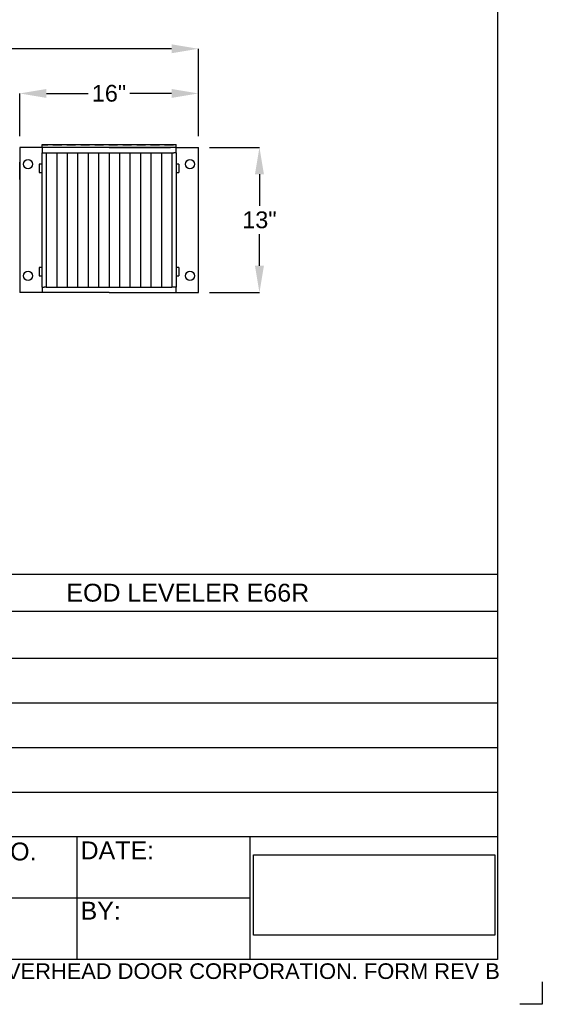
# Model space of a CAD drawing. Extents: x 0 to 17, y 0 to 11.
# Tile 59 of 81: x 14.1 to 17, y 0 to 5.5. Entities that reach past the tile are written whole.
import ezdxf
from ezdxf.enums import TextEntityAlignment as Align

# ---------------------------------------------------------------- set-up
doc = ezdxf.new("R2010")
doc.units = 0
doc.header["$LTSCALE"] = 0.5
doc.header["$MEASUREMENT"] = 0
doc.layers.get('0').update_dxf_attribs({"linetype": 'CONTINUOUS'})
doc.layers.get('DEFPOINTS').update_dxf_attribs({"linetype": 'CONTINUOUS'})
for name, color, linetype in [('BUMPER-LAMINATED', 7, 'CONTINUOUS'), ('E66R', 7, 'CONTINUOUS'), ('NOTES', 2, 'CONTINUOUS'), ('TITLEBLOCK', 7, 'CONTINUOUS')]:
    doc.layers.add(name, color=color, linetype=linetype)
doc.styles.add('Arial', font='arial.ttf', dxfattribs={"height": 0.09375})
doc.styles.add('SLDTEXTSTYLE0', font='TXT', dxfattribs={"width": 0.605})
doc.dimstyles.new('SLDDIMSTYLE0', dxfattribs={"dimtxt": 0.125, "dimasz": 0.15, "dimexe": 0, "dimexo": 0.0625, "dimgap": 0.03125, "dimtad": 0, "dimtih": 1, "dimtoh": 1, "dimdec": 3, "dimlfac": 4, "dimrnd": 1e-09, "dimzin": 12, "dimdsep": 46, "dimtxsty": 'SLDTEXTSTYLE0', "dimsah": 1, "dimcen": 0.09, "dimadec": 0, "dimazin": 3, "dimtfac": 1, "dimtdec": 3, "dimtofl": 0, "dimtmove": 0, "dimatfit": 3, "dimfxl": 1, "dimfrac": 2, "dimtolj": 1, "dimtzin": 12, "dimarcsym": 0})
picture_1 = doc.add_image_def('image1.png', size_in_pixel=(600, 200))

# ---------------------------------------------------------------- blocks, each defined once
blk = doc.blocks.new('*D6')
at = {"layer": 'DEFPOINTS', "color": 0, "linetype": 'Continuous', "transparency": 16777216}
for p in [(15.0748, 5.0978), (14.0748, 4.7957), (15.0748, 4.7957)]:
    blk.add_point(p, dxfattribs=at)
at = {"layer": 'NOTES', "color": 0, "linetype": 'Continuous', "lineweight": -2, "transparency": 16777216}
for p, q in [((14.0748, 4.8582), (14.0748, 5.0978)), ((14.2248, 5.0978), (14.4577, 5.0978)), ((14.9248, 5.0978), (14.692, 5.0978)), ((15.0748, 4.8582), (15.0748, 5.0978))]:
    blk.add_line(p, q, dxfattribs=at)
at = {"layer": 'NOTES', "color": 0, "linetype": 'Continuous', "transparency": 16777216}
for points in [[(14.2248, 5.1228), (14.2248, 5.0728), (14.0748, 5.0978)], [(14.9248, 5.1228), (14.9248, 5.0728), (15.0748, 5.0978)]]:
    blk.add_solid(points, dxfattribs=at)
at = {"layer": 'NOTES', "color": 0, "linetype": 'Continuous', "transparency": 16777216, "insert": (14.5748, 5.1457), "char_height": 0.09375, "attachment_point": 2, "style": 'Arial'}
blk.add_mtext('\\A1;16"', dxfattribs=at)
blk = doc.blocks.new('*D9')
at = {"layer": 'DEFPOINTS', "color": 0, "linetype": 'Continuous', "transparency": 16777216}
for p in [(15.0748, 4.7957), (15.4168, 4.7957), (15.0748, 3.9832)]:
    blk.add_point(p, dxfattribs=at)
at = {"layer": 'NOTES', "color": 0, "linetype": 'Continuous', "lineweight": -2, "transparency": 16777216}
for p, q in [((15.1373, 4.7957), (15.4168, 4.7957)), ((15.4168, 4.6457), (15.4168, 4.4686)), ((15.4168, 4.1332), (15.4168, 4.3103)), ((15.1373, 3.9832), (15.4168, 3.9832))]:
    blk.add_line(p, q, dxfattribs=at)
at = {"layer": 'NOTES', "color": 0, "linetype": 'Continuous', "transparency": 16777216}
for points in [[(15.3918, 4.6457), (15.4418, 4.6457), (15.4168, 4.7957)], [(15.3918, 4.1332), (15.4418, 4.1332), (15.4168, 3.9832)]]:
    blk.add_solid(points, dxfattribs=at)
at = {"layer": 'NOTES', "color": 0, "linetype": 'Continuous', "transparency": 16777216, "insert": (15.4168, 4.4374), "char_height": 0.09375, "attachment_point": 2, "style": 'Arial'}
blk.add_mtext('\\A1;13"', dxfattribs=at)
blk = doc.blocks.new('*D14')
at = {"layer": 'DEFPOINTS', "color": 0, "linetype": 'Continuous', "transparency": 16777216}
for p in [(15.0748, 5.3478), (8.5748, 4.7957), (15.0748, 4.7957)]:
    blk.add_point(p, dxfattribs=at)
at = {"layer": 'E66R', "color": 0, "linetype": 'Continuous', "lineweight": -2, "transparency": 16777216}
for p, q in [((8.5748, 4.8582), (8.5748, 5.3478)), ((8.7248, 5.3478), (11.7033, 5.3478)), ((14.9248, 5.3478), (11.9464, 5.3478)), ((15.0748, 4.8582), (15.0748, 5.3478))]:
    blk.add_line(p, q, dxfattribs=at)
at = {"layer": 'E66R', "color": 0, "linetype": 'Continuous', "transparency": 16777216}
for points in [[(8.7248, 5.3728), (8.7248, 5.3228), (8.5748, 5.3478)], [(14.9248, 5.3728), (14.9248, 5.3228), (15.0748, 5.3478)]]:
    blk.add_solid(points, dxfattribs=at)
at = {"layer": 'E66R', "color": 0, "linetype": 'Continuous', "transparency": 16777216, "insert": (11.8248, 5.3957), "char_height": 0.09375, "attachment_point": 2, "style": 'Arial'}
blk.add_mtext('\\A1;98"', dxfattribs=at)

msp = doc.modelspace()

# ---------------------------------------------------------------- linework, layer by layer
at = {"color": 7, "linetype": 'Continuous'}
for p, q in [((16.75, 10.75), (16.75, 0.25)), ((16.75, 0.25), (0.25, 0.25)), ((17, 0.125), (17, 0)), ((17, 0), (16.875, 0))]:
    msp.add_line(p, q, dxfattribs=at)
at = {"color": 7, "linetype": 'Continuous', "lineweight": 25}
msp.add_line((14.07485, 4.61526), (14.07485, 4.71289), dxfattribs=at)
at = {"layer": 'BUMPER-LAMINATED', "color": 7, "linetype": 'Continuous', "lineweight": 25}
for p, q in [((14.1686, 4.79572), (14.07485, 4.79572)), ((14.07485, 4.79572), (14.07485, 3.98322)), ((14.19985, 4.79572), (14.1686, 4.79572)), ((14.19985, 4.81134), (14.22276, 4.81134)), ((14.19985, 4.80853), (14.19985, 4.81134)), ((14.23, 4.80853), (14.19985, 4.80853)), ((14.19985, 4.79572), (14.19985, 4.80853)), ((14.94985, 4.79572), (14.19985, 4.79572)), ((14.19985, 4.79572), (14.19985, 4.76447)), ((14.22276, 4.81134), (14.21953, 4.80853)), ((14.22276, 4.81134), (14.23356, 4.81134)), ((14.23356, 4.81134), (14.23, 4.80853)), ((14.57485, 4.79572), (14.2311, 4.79572)), ((14.23356, 4.81134), (14.25912, 4.81134)), ((14.26254, 4.80853), (14.25912, 4.81134)), ((14.25912, 4.81134), (14.2618, 4.81134)), ((14.26181, 4.81134), (14.26051, 4.8102)), ((14.26181, 4.81134), (14.26641, 4.81134)), ((14.30812, 4.80853), (14.26254, 4.80853)), ((14.26641, 4.81134), (14.26566, 4.80853)), ((14.26641, 4.81134), (14.30088, 4.81134)), ((14.30088, 4.81134), (14.29766, 4.80853)), ((14.30088, 4.81134), (14.31169, 4.81134)), ((14.31169, 4.81134), (14.30812, 4.80853)), ((14.31169, 4.81134), (14.33725, 4.81134)), ((14.34066, 4.80853), (14.33725, 4.81134)), ((14.33725, 4.81134), (14.33994, 4.81134)), ((14.33994, 4.81134), (14.33863, 4.8102)), ((14.33994, 4.81134), (14.34454, 4.81134)), ((14.38625, 4.80853), (14.34066, 4.80853)), ((14.34454, 4.81134), (14.34378, 4.80853)), ((14.34454, 4.81134), (14.37901, 4.81134)), ((14.37901, 4.81134), (14.37578, 4.80853)), ((14.37901, 4.81134), (14.38981, 4.81134)), ((14.38981, 4.81134), (14.38625, 4.80853)), ((14.38981, 4.81134), (14.41537, 4.81134)), ((14.41879, 4.80853), (14.41537, 4.81134)), ((14.41537, 4.81134), (14.41805, 4.81134)), ((14.41806, 4.81134), (14.41676, 4.8102)), ((14.41806, 4.81134), (14.42266, 4.81134)), ((14.46437, 4.80853), (14.41879, 4.80853)), ((14.42266, 4.81134), (14.42191, 4.80853)), ((14.42266, 4.81134), (14.45713, 4.81134)), ((14.45713, 4.81134), (14.45391, 4.80853)), ((14.45713, 4.81134), (14.46794, 4.81134)), ((14.46794, 4.81134), (14.46437, 4.80853)), ((14.46794, 4.81134), (14.4935, 4.81134)), ((14.49691, 4.80853), (14.4935, 4.81134)), ((14.4935, 4.81134), (14.49617, 4.81134)), ((14.49619, 4.81134), (14.49488, 4.8102)), ((14.49619, 4.81134), (14.50079, 4.81134)), ((14.5425, 4.80853), (14.49691, 4.80853)), ((14.50079, 4.81134), (14.50003, 4.80853)), ((14.50079, 4.81134), (14.53526, 4.81134)), ((14.53526, 4.81134), (14.53203, 4.80853)), ((14.53526, 4.81134), (14.54606, 4.81134)), ((14.54606, 4.81134), (14.5425, 4.80853)), ((14.54606, 4.81134), (14.57162, 4.81134)), ((14.57504, 4.80853), (14.57162, 4.81134)), ((14.57162, 4.81134), (14.5743, 4.81134)), ((14.57431, 4.81134), (14.57301, 4.8102)), ((14.57431, 4.81134), (14.57891, 4.81134)), ((14.57485, 4.79572), (14.9186, 4.79572)), ((14.62062, 4.80853), (14.57504, 4.80853)), ((14.57891, 4.81134), (14.57816, 4.80853)), ((14.57891, 4.81134), (14.61338, 4.81134)), ((14.61338, 4.81134), (14.61016, 4.80853)), ((14.61338, 4.81134), (14.62419, 4.81134)), ((14.62419, 4.81134), (14.62062, 4.80853)), ((14.62419, 4.81134), (14.64975, 4.81134)), ((14.65316, 4.80853), (14.64975, 4.81134)), ((14.64975, 4.81134), (14.65242, 4.81134)), ((14.65244, 4.81134), (14.65113, 4.8102)), ((14.65244, 4.81134), (14.65704, 4.81134)), ((14.69875, 4.80853), (14.65316, 4.80853)), ((14.65704, 4.81134), (14.65628, 4.80853)), ((14.65704, 4.81134), (14.69151, 4.81134)), ((14.69151, 4.81134), (14.68828, 4.80853)), ((14.69151, 4.81134), (14.70231, 4.81134)), ((14.70231, 4.81134), (14.69875, 4.80853)), ((14.70231, 4.81134), (14.72787, 4.81134)), ((14.73129, 4.80853), (14.72787, 4.81134)), ((14.72787, 4.81134), (14.73055, 4.81134)), ((14.73056, 4.81134), (14.72926, 4.8102)), ((14.73056, 4.81134), (14.73516, 4.81134)), ((14.77687, 4.80853), (14.73129, 4.80853)), ((14.73516, 4.81134), (14.73441, 4.80853)), ((14.73516, 4.81134), (14.76963, 4.81134)), ((14.76963, 4.81134), (14.76641, 4.80853)), ((14.76963, 4.81134), (14.78044, 4.81134)), ((14.78044, 4.81134), (14.77687, 4.80853)), ((14.78044, 4.81134), (14.806, 4.81134)), ((14.80941, 4.80853), (14.806, 4.81134)), ((14.806, 4.81134), (14.80867, 4.81134)), ((14.80869, 4.81134), (14.80738, 4.8102)), ((14.80869, 4.81134), (14.81329, 4.81134)), ((14.855, 4.80853), (14.80941, 4.80853)), ((14.81329, 4.81134), (14.81253, 4.80853)), ((14.81329, 4.81134), (14.84776, 4.81134)), ((14.84776, 4.81134), (14.84453, 4.80853)), ((14.84776, 4.81134), (14.85856, 4.81134)), ((14.85856, 4.81134), (14.855, 4.80853)), ((14.85856, 4.81134), (14.88412, 4.81134)), ((14.88754, 4.80853), (14.88412, 4.81134)), ((14.88412, 4.81134), (14.8868, 4.81134)), ((14.88681, 4.81134), (14.88551, 4.8102)), ((14.88681, 4.81134), (14.89141, 4.81134)), ((14.93312, 4.80853), (14.88754, 4.80853)), ((14.89141, 4.81134), (14.89066, 4.80853)), ((14.89141, 4.81134), (14.92588, 4.81134)), ((14.92588, 4.81134), (14.92266, 4.80853)), ((14.92588, 4.81134), (14.93669, 4.81134)), ((14.93669, 4.81134), (14.93312, 4.80853)), ((14.93669, 4.81134), (14.94985, 4.81134)), ((14.94985, 4.79572), (14.94985, 4.81134)), ((14.94985, 4.76447), (14.94985, 4.79572)), ((14.94985, 4.79572), (14.9811, 4.79572)), ((14.9811, 4.79572), (15.07485, 4.79572)), ((15.07485, 3.98322), (15.07485, 4.79572)), ((14.19985, 4.01447), (14.19985, 4.76447)), ((14.19985, 4.76447), (14.21156, 4.76447)), ((14.21156, 4.76447), (14.22328, 4.76447)), ((14.22328, 4.76447), (14.22328, 4.70197)), ((14.22328, 4.76447), (14.25258, 4.76447)), ((14.25258, 4.76447), (14.28188, 4.76447)), ((14.28188, 4.76447), (14.31117, 4.76447)), ((14.28188, 4.76447), (14.28188, 4.70197)), ((14.28188, 4.76447), (14.28188, 4.70197)), ((14.31117, 4.76447), (14.34047, 4.76447)), ((14.34047, 4.76447), (14.36977, 4.76447)), ((14.34047, 4.76447), (14.34047, 4.70197)), ((14.34047, 4.76447), (14.34047, 4.70197)), ((14.36977, 4.76447), (14.39906, 4.76447)), ((14.39906, 4.76447), (14.39906, 4.70197)), ((14.39906, 4.76447), (14.42836, 4.76447)), ((14.39906, 4.76447), (14.39906, 4.70197)), ((14.42836, 4.76447), (14.45766, 4.76447)), ((14.45766, 4.76447), (14.48695, 4.76447)), ((14.45766, 4.76447), (14.45766, 4.70197)), ((14.45766, 4.76447), (14.45766, 4.70197)), ((14.48695, 4.76447), (14.51625, 4.76447)), ((14.51625, 4.76447), (14.51625, 4.70197)), ((14.51625, 4.76447), (14.54555, 4.76447)), ((14.51625, 4.76447), (14.51625, 4.70197)), ((14.54555, 4.76447), (14.57485, 4.76447)), ((14.57485, 4.76447), (14.60414, 4.76447)), ((14.57485, 4.76447), (14.57485, 4.70197)), ((14.57485, 4.76447), (14.57485, 4.70197)), ((14.60414, 4.76447), (14.63344, 4.76447)), ((14.63344, 4.76447), (14.66274, 4.76447)), ((14.63344, 4.76447), (14.63344, 4.70197)), ((14.63344, 4.76447), (14.63344, 4.70197)), ((14.66274, 4.76447), (14.69203, 4.76447)), ((14.69203, 4.76447), (14.72133, 4.76447)), ((14.69203, 4.76447), (14.69203, 4.70197)), ((14.69203, 4.76447), (14.69203, 4.70197)), ((14.72133, 4.76447), (14.75063, 4.76447)), ((14.75063, 4.76447), (14.77992, 4.76447)), ((14.75063, 4.76447), (14.75063, 4.70197)), ((14.75063, 4.76447), (14.75063, 4.70197)), ((14.77992, 4.76447), (14.80922, 4.76447)), ((14.80922, 4.76447), (14.80922, 4.70197)), ((14.80922, 4.76447), (14.83852, 4.76447)), ((14.80922, 4.76447), (14.80922, 4.70197)), ((14.83852, 4.76447), (14.86781, 4.76447)), ((14.86781, 4.76447), (14.89711, 4.76447)), ((14.86781, 4.76447), (14.86781, 4.70197)), ((14.86781, 4.76447), (14.86781, 4.70197)), ((14.89711, 4.76447), (14.92641, 4.76447)), ((14.92641, 4.76447), (14.93813, 4.76447)), ((14.92641, 4.76447), (14.92641, 4.70197)), ((14.94985, 4.76447), (14.93813, 4.76447)), ((14.94985, 4.76447), (14.94985, 4.01447)), ((14.19985, 4.70197), (14.18422, 4.70197)), ((14.18422, 4.70197), (14.18422, 4.68564)), ((14.18422, 4.68564), (14.18422, 4.65509)), ((14.22328, 4.70197), (14.22328, 4.07697)), ((14.28188, 4.70197), (14.28188, 4.07697)), ((14.28188, 4.70197), (14.28188, 4.07697)), ((14.34047, 4.70197), (14.34047, 4.07697)), ((14.34047, 4.70197), (14.34047, 4.07697)), ((14.39906, 4.70197), (14.39906, 4.07697)), ((14.39906, 4.70197), (14.39906, 4.07697)), ((14.45766, 4.70197), (14.45766, 4.07697)), ((14.45766, 4.70197), (14.45766, 4.07697)), ((14.51625, 4.70197), (14.51625, 4.07697)), ((14.51625, 4.70197), (14.51625, 4.07697)), ((14.57485, 4.70197), (14.57485, 4.07697)), ((14.57485, 4.70197), (14.57485, 4.07697)), ((14.63344, 4.70197), (14.63344, 4.07697)), ((14.63344, 4.70197), (14.63344, 4.07697)), ((14.69203, 4.70197), (14.69203, 4.07697)), ((14.69203, 4.70197), (14.69203, 4.07697)), ((14.75063, 4.70197), (14.75063, 4.07697)), ((14.75063, 4.70197), (14.75063, 4.07697)), ((14.80922, 4.70197), (14.80922, 4.07697)), ((14.80922, 4.70197), (14.80922, 4.07697)), ((14.86781, 4.70197), (14.86781, 4.07697)), ((14.86781, 4.70197), (14.86781, 4.07697)), ((14.92641, 4.70197), (14.92641, 4.07697)), ((14.96547, 4.70197), (14.94985, 4.70197)), ((14.96547, 4.70197), (14.96547, 4.68564)), ((14.96547, 4.68564), (14.96547, 4.65509)), ((14.18422, 4.65509), (14.19985, 4.65509)), ((14.94985, 4.65509), (14.96547, 4.65509)), ((14.19985, 4.12384), (14.18422, 4.12384)), ((14.18422, 4.12384), (14.18422, 4.10752)), ((14.18422, 4.10752), (14.18422, 4.07697)), ((14.96547, 4.12384), (14.94985, 4.12384)), ((14.96547, 4.12384), (14.96547, 4.10752)), ((14.96547, 4.10752), (14.96547, 4.07697)), ((14.18422, 4.07697), (14.19985, 4.07697)), ((14.22328, 4.07697), (14.22328, 4.01447)), ((14.28188, 4.07697), (14.28188, 4.01447)), ((14.28188, 4.07697), (14.28188, 4.01447)), ((14.34047, 4.07697), (14.34047, 4.01447)), ((14.34047, 4.07697), (14.34047, 4.01447)), ((14.39906, 4.07697), (14.39906, 4.01447)), ((14.39906, 4.07697), (14.39906, 4.01447)), ((14.45766, 4.07697), (14.45766, 4.01447)), ((14.45766, 4.07697), (14.45766, 4.01447)), ((14.51625, 4.07697), (14.51625, 4.01447)), ((14.51625, 4.07697), (14.51625, 4.01447)), ((14.57485, 4.07697), (14.57485, 4.01447)), ((14.57485, 4.07697), (14.57485, 4.01447)), ((14.63344, 4.07697), (14.63344, 4.01447)), ((14.63344, 4.07697), (14.63344, 4.01447)), ((14.69203, 4.07697), (14.69203, 4.01447)), ((14.69203, 4.07697), (14.69203, 4.01447)), ((14.75063, 4.07697), (14.75063, 4.01447)), ((14.75063, 4.07697), (14.75063, 4.01447)), ((14.80922, 4.07697), (14.80922, 4.01447)), ((14.80922, 4.07697), (14.80922, 4.01447)), ((14.86781, 4.07697), (14.86781, 4.01447)), ((14.86781, 4.07697), (14.86781, 4.01447)), ((14.92641, 4.07697), (14.92641, 4.01447)), ((14.94985, 4.07697), (14.96547, 4.07697)), ((14.1686, 3.98322), (14.07485, 3.98322)), ((14.19985, 3.98322), (14.1686, 3.98322)), ((14.19985, 4.01447), (14.21156, 4.01447)), ((14.19985, 4.01447), (14.19985, 3.98322)), ((14.2311, 3.98322), (14.19985, 3.98322)), ((14.22328, 4.01447), (14.21156, 4.01447)), ((14.22328, 4.01447), (14.25258, 4.01447)), ((14.57485, 3.98322), (14.2311, 3.98322)), ((14.25258, 4.01447), (14.28188, 4.01447)), ((14.28188, 4.01447), (14.31117, 4.01447)), ((14.31117, 4.01447), (14.34047, 4.01447)), ((14.34047, 4.01447), (14.36977, 4.01447)), ((14.36977, 4.01447), (14.39906, 4.01447)), ((14.39906, 4.01447), (14.42836, 4.01447)), ((14.42836, 4.01447), (14.45766, 4.01447)), ((14.45766, 4.01447), (14.48695, 4.01447)), ((14.48695, 4.01447), (14.51625, 4.01447)), ((14.51625, 4.01447), (14.54555, 4.01447)), ((14.54555, 4.01447), (14.57485, 4.01447)), ((14.57485, 4.01447), (14.60414, 4.01447)), ((14.57485, 3.98322), (14.9186, 3.98322)), ((14.60414, 4.01447), (14.63344, 4.01447)), ((14.63344, 4.01447), (14.66274, 4.01447)), ((14.66274, 4.01447), (14.69203, 4.01447)), ((14.69203, 4.01447), (14.72133, 4.01447)), ((14.72133, 4.01447), (14.75063, 4.01447)), ((14.75063, 4.01447), (14.77992, 4.01447)), ((14.77992, 4.01447), (14.80922, 4.01447)), ((14.80922, 4.01447), (14.83852, 4.01447)), ((14.83852, 4.01447), (14.86781, 4.01447)), ((14.86781, 4.01447), (14.89711, 4.01447)), ((14.89711, 4.01447), (14.92641, 4.01447)), ((14.9186, 3.98322), (14.94985, 3.98322)), ((14.93813, 4.01447), (14.92641, 4.01447)), ((14.94985, 4.01447), (14.93813, 4.01447)), ((14.94985, 3.98322), (14.94985, 4.01447)), ((14.94985, 3.98322), (14.9811, 3.98322)), ((14.9811, 3.98322), (15.07485, 3.98322))]:
    msp.add_line(p, q, dxfattribs=at)
for centre in [(14.12172, 4.70197), (15.02797, 4.70197), (14.12172, 4.07697), (15.02797, 4.07697)]:
    msp.add_circle(centre, 0.02539, dxfattribs=at)
at = {"layer": 'TITLEBLOCK'}
for p, q in [((16.75, 2.40626), (13.09405, 2.40626)), ((16.75, 2.19747), (13.09405, 2.19747)), ((13.09405, 1.9375), (16.75, 1.9375)), ((13.09405, 1.6875), (16.75, 1.6875)), ((13.09405, 1.4375), (16.75, 1.4375)), ((13.09405, 1.1875), (16.75, 1.1875)), ((16.75, 0.9375), (13.09405, 0.9375)), ((14.39686, 0.25), (14.39686, 0.9375)), ((15.36413, 0.25), (15.36413, 0.9375)), ((15.36413, 0.59375), (13.09405, 0.59375))]:
    msp.add_line(p, q, dxfattribs=at)

# ---------------------------------------------------------------- texts
at = {"layer": 'E66R', "style": 'Arial'}
msp.add_text('EOD LEVELER E66R', height=0.1, dxfattribs=at).set_placement((15.01568, 2.25369), align=Align.CENTER)
at = {"layer": 'TITLEBLOCK', "style": 'Arial'}
for s, p in [('DIST. DWG. NO.', (13.10587, 0.80529)), ('DATE:', (14.41556, 0.81163)), ('BY:', (14.41556, 0.47408))]:
    msp.add_text(s, height=0.1, dxfattribs=at).set_placement(p)
msp.add_text('PREPARED BY DISTRIBUTOR. NOT REVIEWED BY OVERHEAD DOOR CORPORATION. FORM REV B', height=0.0875, dxfattribs=at).set_placement((13.84561, 0.14192), align=Align.CENTER)

# ---------------------------------------------------------------- dimensions: what is measured, and where the dimension line sits
at = {"layer": 'E66R', "color": 2, "linetype": 'Continuous'}
dim = msp.add_linear_dim(base=(15.07485, 5.3478), p1=(8.57485, 4.79572), p2=(15.07485, 4.79572), text='98"', dimstyle='SLDDIMSTYLE0', override={"dimpost": '', "dimtxsty": 'Arial'}, dxfattribs=at)
dim.commit()
dim.dimension.update_dxf_attribs({"geometry": '*D14', "text_midpoint": (11.82485, 5.3478), "dimtype": 160})
at = {"layer": 'NOTES', "color": 2, "linetype": 'Continuous'}
dim = msp.add_linear_dim(base=(15.07485, 5.0978), p1=(14.07485, 4.79572), p2=(15.07485, 4.79572), text='16"', dimstyle='SLDDIMSTYLE0', override={"dimpost": '', "dimtxsty": 'Arial'}, dxfattribs=at)
dim.commit()
dim.dimension.update_dxf_attribs({"geometry": '*D6', "text_midpoint": (14.57485, 5.0978), "dimtype": 160})
dim = msp.add_linear_dim(base=(15.41675, 4.79572), p1=(15.07485, 3.98322), p2=(15.07485, 4.79572), angle=90, text='13"', dimstyle='SLDDIMSTYLE0', override={"dimpost": '', "dimtxsty": 'Arial'}, dxfattribs=at)
dim.commit()
dim.dimension.update_dxf_attribs({"geometry": '*D9', "text_midpoint": (15.41675, 4.38947), "dimtype": 160})

# ---------------------------------------------------------------- pictures from other files: only their frames are drawn
at = {"linetype": 'Continuous'}
image = msp.add_image(picture_1, insert=(15.38325, 0.38645), size_in_units=(1.35013, 0.45004), dxfattribs=at)
image.dxf.flags = 15

doc.saveas('drawing.dxf')
